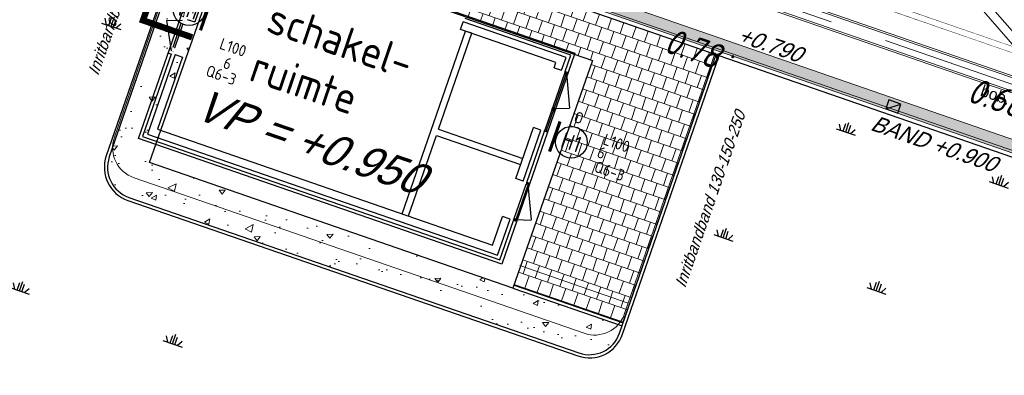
# Model space of a CAD drawing. Header units: metres. Extents: x 128615 to 129083, y 455669 to 456034.
# Tile 108 of 158: x 128891 to 128922, y 455789 to 455800. Entities that reach past the tile are written whole.
import ezdxf
from ezdxf.enums import TextEntityAlignment as Align
from ezdxf.lldxf.tags import DXFTag

# ---------------------------------------------------------------- set-up
doc = ezdxf.new("R2010")
doc.units = ezdxf.units.M
doc.linetypes.add('DASHED', pattern=[19.05, 12.7, -6.35])
doc.linetypes.add('RI-AWZI_TERREINRIOLERING', pattern=[19.8, 6, -1.8, 2.4, -1.8, 1.8, -1.8, 2.4, -1.8])
for name, color, linetype in [('B-ME-IE-VERLICHTING-G', 1, 'Continuous'), ('B-XX-GR-GRAS-G', 90, 'Continuous'), ('B-XX-GR-KRUIDEN-G', 98, 'Continuous'), ('B-XX-KL-ELEKTRA-G_HDSR', 190, 'HDSR_Elektra'), ('B-XX-OG-BEBOUWING-G', 1, 'Continuous'), ('B-XX-RI-AWZI_TERREINRIOLERING-T25_HDSR', 7, 'Continuous'), ('B-XX-VH-BESTRATING-T25', 7, 'Continuous'), ('B-XX-VH-KANTVERHARDING-G', 60, 'Continuous')]:
    doc.layers.add(name, color=color, linetype=linetype)
for name, color, linetype, lineweight in [('B-ME-RI-KOLK-G', 7, 'Continuous', 25), ('B-WE-OG-HOOGTELIJN-G', 7, 'Continuous', 18), ('B-XX-RI-AWZI_TERREINRIOLERING-G', 10, 'RI-AWZI_TERREINRIOLERING', 18), ('B-XX-VH-BESTRATING-V', 1, 'Continuous', 18), ('B-XX-VH-VERHARDING-V', 1, 'Continuous', 18), ('X-XX-AL-T25', 7, 'Continuous', 25)]:
    doc.layers.add(name, color=color, linetype=linetype, lineweight=lineweight)
doc.styles.add('BURO-018', font='Isocp.shx', dxfattribs={"height": 360})
doc.styles.add('BURO-025', font='Isocp.shx', dxfattribs={"height": 500})
doc.styles.add('ISO', font='Iso.shx', dxfattribs={"height": 50})
doc.styles.get("Standard").update_dxf_attribs({"font": 'arial.ttf'})
doc.styles.add('TAUW-ISOCP', font='tcb_isocp.shx')
doc.styles.add('tcb_isocp', font='tcb_isocp.shx')
tags = doc.linetypes.add('HDSR_Elektra', pattern='A,25,-2,["E",Standard,S=1.5,R=0,X=0,Y=-0.75],-4', length=31).pattern_tags.tags
tags[6] = DXFTag(74, 10)

# ---------------------------------------------------------------- blocks, each defined once
blk = doc.blocks.new('*U225')
at = {"layer": 'B-ME-RI-KOLK-G'}
blk.add_hatch(color=256, dxfattribs=at).paths.add_polyline_path([(0.2, -0.15), (0.2, 0.15), (-0.2, -0.15)])
blk.add_lwpolyline([(0.2, -0.15), (0.2, 0.15), (-0.2, 0.15), (-0.2, -0.15)], close=True, dxfattribs=at)
blk.add_lwpolyline([(-0.2, -0.15), (0.2, 0.15)], dxfattribs=at)
blk = doc.blocks.new('E00172')
at = {"color": 0, "linetype": 'Continuous', "const_width": 0.5}
blk.add_lwpolyline([(-2.5, 0.75), (2.5, 0.75)], dxfattribs=at)
at = {"color": 0, "linetype": 'Continuous'}
blk.add_circle((0, 3.5), 2.5, dxfattribs=at)
at = {"color": 0, "linetype": 'Continuous', "style": 'BURO-018'}
for tag, p in [('E_GKAST', (0, 11.5)), ('E_GROEP', (0, 8.5)), ('E_SGROEP', (4.5, 8.5)), ('E_ARMCODE', (0, 3.5)), ('E_SLET', (4.5, 2.5))]:
    blk.add_attdef(tag, text='', height=1.8, dxfattribs=at).set_placement(p, align=Align.MIDDLE)

msp = doc.modelspace()

# ---------------------------------------------------------------- hatches: boundary and pattern name
at = {"layer": 'B-XX-GR-GRAS-G'}
h = msp.add_hatch(dxfattribs=at)
h.set_pattern_fill('CROSS', color=256, scale=0.1, angle=-116.5633, style=0)
h.set_pattern_definition([(340.90658, (128738.9979, 455858.1423), (0.8077809, 0.392352), [0.3175, -0.9525]), (70.90658, (128739.096, 455857.94034), (-0.392352, 0.8077809), [0.3175, -0.9525])])
h.paths.add_polyline_path([(128845.868, 455784.649), (128847.569, 455784.06), (128847.765, 455784.627), (128846.064, 455785.216)])
h.paths.add_polyline_path([(128967.106, 455860.414), (128969.421, 455866.892), (128880.901, 455904.41), (128810.058, 455927.103), (128808.082, 455921.394), (128811.586, 455919.988), (128842.944, 455909.601), (128874.325, 455899.285), (128897.394, 455890.089), (128932.25, 455875.252), (128958.978, 455863.875)])
edge = h.paths.add_edge_path()
edge.add_line((128984.084, 455804.185), (128953.514, 455822.393))
edge.add_line((128953.514, 455822.393), (128931.082, 455759.637))
edge.add_line((128931.082, 455759.637), (128923.691, 455762.205))
edge.add_line((128923.691, 455762.205), (128914.027, 455765.55))
edge.add_line((128914.027, 455765.55), (128897.846, 455770.651))
edge.add_line((128897.846, 455770.651), (128884.725, 455774.257))
edge.add_line((128884.725, 455774.257), (128872.548, 455777.854))
edge.add_line((128872.548, 455777.854), (128866.08, 455781.048))
edge.add_line((128866.08, 455781.048), (128866.021, 455781.068))
edge.add_line((128866.021, 455781.068), (128863.564, 455773.725))
edge.add_line((128863.564, 455773.725), (128871.529, 455771.305))
edge.add_line((128871.529, 455771.305), (128871.672, 455771.411))
edge.add_arc((128873.385, 455770.369), 2.004, 78.2494, 148.6951, ccw=False)
edge.add_line((128873.793, 455772.331), (128875.082, 455772.017))
edge.add_line((128875.082, 455772.017), (128927.296, 455757.613))
edge.add_line((128927.296, 455757.613), (128956.896, 455749.171))
edge.add_line((128956.896, 455749.171), (128984.084, 455804.185))
at = {"layer": 'B-XX-GR-KRUIDEN-G'}
h = msp.add_hatch(dxfattribs=at)
h.set_pattern_fill('SWAMP', color=256, scale=0.2, angle=-116.5633, style=0)
h.set_pattern_definition([(340.9066, (128738.998, 455858.1423), (3.83935, 3.32652), [0.635, -4.445]), (70.9066, (128739.298, 455858.0384), (-0.96118, 4.98823), [0.3175, -8.48132]), (70.9066, (128739.373, 455858.0125), (-0.96118, 4.98823), [0.254, -8.54482]), (70.9066, (128739.223, 455858.0644), (-0.96118, 4.98823), [0.254, -8.54482]), (40.9066, (128739.448, 455857.9865), (-0.96117, 4.98823), [0.2032, -4.8768]), (100.9066, (128739.148, 455858.0904), (-4.80052, 1.66172), [0.2032, -4.8768])])
edge = h.paths.add_edge_path()
edge.add_line((128866.087, 455781.257), (128875.168, 455807.34))
edge.add_arc((128879.408, 455805.864), 4.49, 116.0098, 160.8033, ccw=False)
edge.add_arc((128879.421, 455805.837), 4.519, 64.9365, 116.0098, ccw=False)
edge.add_line((128881.335, 455809.931), (128896.76, 455804.578))
edge.add_line((128896.76, 455804.578), (128893.725, 455795.808))
edge.add_arc((128894.764, 455795.448), 1.1, 160.9066, 205.9066)
edge.add_arc((128894.764, 455795.448), 1.1, 205.9066, 250.9066)
edge.add_line((128894.404, 455794.409), (128908.522, 455789.522))
edge.add_arc((128908.882, 455790.561), 1.1, -109.0934, -19.0934)
edge.add_line((128909.922, 455790.201), (128912.953, 455798.958))
edge.add_line((128912.953, 455798.958), (128924.27, 455795.031))
edge.add_arc((128927.756, 455805.078), 10.634, -109.1372, -66.2141)
edge.add_arc((128928.313, 455803.814), 9.253, -66.2141, -16.4828)
edge.add_line((128937.186, 455801.188), (128940.064, 455809.472))
edge.add_line((128940.064, 455809.472), (128942.59, 455808.6))
edge.add_line((128942.59, 455808.6), (128935.147, 455787.097))
edge.add_line((128935.147, 455787.097), (128930.438, 455781.697))
edge.add_line((128930.438, 455781.697), (128923.691, 455762.205))
edge.add_line((128923.691, 455762.205), (128914.027, 455765.55))
edge.add_line((128914.027, 455765.55), (128897.846, 455770.651))
edge.add_line((128897.846, 455770.651), (128884.725, 455774.257))
edge.add_line((128884.725, 455774.257), (128872.548, 455777.854))
edge.add_line((128872.548, 455777.854), (128866.163, 455781.227))
edge.add_line((128866.163, 455781.227), (128866.086, 455781.254))
at = {"layer": 'B-XX-VH-BESTRATING-V'}
h = msp.add_hatch(dxfattribs=at)
h.set_pattern_fill('BRICK', color=256, scale=0.033071, angle=-116.5097)
h.set_pattern_definition([(340.90658, (128782.92634, 455849.47863), (0.06869295, 0.19844713), []), (70.90658, (128782.92634, 455849.47863), (-0.3968943, 0.1373859), [0.21, -0.21]), (70.90658, (128783.1248, 455849.40994), (-0.3968943, 0.1373859), [-0.21, 0.21])])
edge = h.paths.add_edge_path()
edge.add_arc((128879.394, 455805.876), 4.602, 69.6564, 160.8967, ccw=False)
edge.add_line((128880.993, 455810.191), (128924.314, 455795.153))
edge.add_arc((128927.788, 455804.275), 9.761, 249.1494, 341.8217)
edge.add_line((128937.062, 455801.23), (128942.012, 455815.475))
edge.add_arc((128932.745, 455818.888), 9.875, 339.7762, 431.1776)
edge.add_line((128935.931, 455828.235), (128892.141, 455843.457))
edge.add_arc((128893.966, 455848.21), 5.091, 160.654, 248.9987, ccw=False)
edge.add_line((128889.162, 455849.897), (128901.69, 455885.593))
edge.add_line((128901.69, 455885.593), (128887.181, 455890.6))
edge.add_line((128887.181, 455890.6), (128887.047, 455890.223))
edge.add_line((128887.047, 455890.223), (128901.179, 455885.346))
edge.add_line((128901.179, 455885.346), (128888.785, 455850.03))
edge.add_arc((128893.966, 455848.21), 5.491, 160.654, 249.0668)
edge.add_line((128892.004, 455843.081), (128935.801, 455827.857))
edge.add_arc((128932.745, 455818.888), 9.475, -20.246, 71.1848, ccw=False)
edge.add_line((128941.635, 455815.61), (128936.683, 455801.358))
edge.add_arc((128927.788, 455804.275), 9.361, 249.1132, 341.8424, ccw=False)
edge.add_line((128924.451, 455795.529), (128881.028, 455810.603))
edge.add_arc((128879.392, 455805.878), 5, 70.9066, 160.9066)
edge.add_line((128874.667, 455807.513), (128865.629, 455781.554))
edge.add_line((128865.629, 455781.554), (128866.009, 455781.428))
edge.add_line((128866.009, 455781.428), (128875.045, 455807.382))
h = msp.add_hatch(dxfattribs=at)
h.set_pattern_fill('AR-B88', color=256, scale=0.002, angle=-116.5633, style=0)
h.set_pattern_definition([(340.9066, (128910.4037, 455798.16758), (0.132937, 0.384043), []), (70.9066, (128910.40369, 455798.16758), (-0.059084, 0.450511), [0.4064, -0.4064])])
h.paths.add_polyline_path([(128912.859, 455798.991), (128898.15, 455804.096), (128897.675, 455802.725), (128908.978, 455798.803), (128906.516, 455791.751), (128909.942, 455790.565)])
at = {"layer": 'B-XX-VH-VERHARDING-V'}
h = msp.add_hatch(dxfattribs=at)
h.set_pattern_fill('AR-CONC', color=256, scale=0.01, angle=-116.5633, style=0)
h.set_pattern_definition([(30.9066, (128738.9979, 455858.1423), (1.669482, -0.746565), [0.1905, -2.0955]), (335.9066, (128738.998, 455858.1423), (0.291924, 1.920742), [0.1524, -1.6764]), (81.3576, (128739.137, 455858.08), (1.96141, 1.174166), [0.1619, -1.7809]), (27.0908, (128739.164, 455858.6223), (2.424136, -1.28402), [0.28575, -3.14325]), (77.5422, (128739.366, 455858.5153), (3.05279, 1.561567), [0.24285, -2.67135]), (332.0906, (128739.164, 455858.6223), (3.052792, 1.56156), [0.2286, -2.5146]), (1.9066, (128739.3626, 455858.4192), (1.09822, -1.462342), [0.1905, -2.0955]), (306.9066, (128739.3626, 455858.4192), (1.186517, 1.538391), [0.1524, -1.6764]), (52.358, (128739.4541, 455858.2974), (2.284734, 0.076055), [0.1619, -1.7809]), (18.4066, (128738.9979, 455858.1423), (0.3057743, 0.7889306), [0, -1.65608, 0, -1.7018, 0, -1.68275]), (348.4066, (128738.9979, 455858.1423), (0.959137, 0.7281195), [0, -0.97028, 0, -1.61798, 0, -0.64135]), (308.4066, (128738.46266, 455858.3276), (1.2625736, -0.4976654), [0, -0.635, 0, -1.9812, 0, -2.6289]), (298.4066, (128738.2226, 455858.4107), (1.482973, -0.2442675), [0, -0.8255, 0, -1.31572, 0, -1.8669])])
h.paths.add_polyline_path([(128909.827, 455790.234), (128909.909, 455790.47), (128906.483, 455791.656), (128906.48, 455791.647), (128895.082, 455795.603), (128897.581, 455802.758), (128898.055, 455804.128), (128896.855, 455804.545), (128893.819, 455795.775, 0.414214), (128894.437, 455794.503), (128908.555, 455789.616, 0.414214)])

# ---------------------------------------------------------------- linework, layer by layer
at = {"layer": 'B-XX-KL-ELEKTRA-G_HDSR', "linetype": 'DASHED', "const_width": 0.2}
msp.add_lwpolyline([(128933.205, 455795.32), (128740.739, 455861.942)], close=True, dxfattribs=at)
msp.add_lwpolyline([(128898.789, 455811.367), (128894.877, 455800.066), (128896.418, 455799.533)], dxfattribs=at)
at = {"layer": 'B-XX-OG-BEBOUWING-G'}
for p, q in [((128897.322, 455802.385), (128896.502, 455800.015)), ((128895.622, 455800.064), (128896.112, 455800.076)), ((128895.776, 455799.106), (128895.622, 455800.064)), ((128896.266, 455800.096), (128896.502, 455800.015)), ((128908.303, 455798.975), (128904.984, 455800.124)), ((128895.818, 455799.227), (128896.078, 455799.976)), ((128895.88, 455799.206), (128896.131, 455799.932)), ((128903.008, 455793.988), (128904.996, 455799.729)), ((128904.84, 455799.783), (128904.922, 455800.019)), ((128907.833, 455798.747), (128904.84, 455799.783)), ((128908.15, 455798.901), (128904.922, 455800.019)), ((128905.194, 455799.661), (128904.996, 455799.729)), ((128904.149, 455796.644), (128905.194, 455799.661)), ((128895.763, 455799.009), (128894.866, 455796.416)), ((128895.884, 455798.993), (128895.018, 455796.49)), ((128896.12, 455798.912), (128895.335, 455796.644)), ((128895.669, 455799.041), (128895.763, 455799.009)), ((128895.884, 455798.993), (128896.12, 455798.912)), ((128908.01, 455798.496), (128908.15, 455798.901)), ((128908.123, 455798.457), (128908.303, 455798.975)), ((128907.774, 455798.577), (128907.833, 455798.747)), ((128907.774, 455798.577), (128908.01, 455798.496)), ((128908.098, 455798.398), (128907.491, 455796.645)), ((128907.539, 455796.602), (128908.163, 455798.402)), ((128908.114, 455798.445), (128908.098, 455798.398)), ((128908.098, 455798.398), (128908.117, 455798.392)), ((128908.171, 455798.426), (128908.114, 455798.445)), ((128908.117, 455798.392), (128908.125, 455798.415)), ((128908.123, 455798.457), (128908.217, 455798.424)), ((128908.125, 455798.415), (128908.163, 455798.402)), ((128908.163, 455798.402), (128908.26, 455797.303)), ((128907.698, 455797.243), (128907.732, 455797.341)), ((128907.732, 455797.265), (128907.722, 455797.234)), ((128907.733, 455797.262), (128907.723, 455797.234)), ((128907.732, 455797.341), (128907.755, 455797.332)), ((128907.765, 455797.253), (128907.732, 455797.265)), ((128907.733, 455797.262), (128907.774, 455797.248)), ((128907.755, 455797.332), (128907.745, 455797.302)), ((128907.745, 455797.302), (128907.778, 455797.291)), ((128907.752, 455797.306), (128907.78, 455797.297)), ((128907.765, 455797.253), (128907.764, 455797.251)), ((128907.778, 455797.291), (128907.765, 455797.253)), ((128907.782, 455797.296), (128908.26, 455797.303)), ((128907.697, 455797.241), (128907.763, 455797.218)), ((128907.722, 455797.234), (128907.698, 455797.243)), ((128907.763, 455797.218), (128907.774, 455797.248)), ((128895.335, 455796.644), (128905.846, 455793.006)), ((128904.149, 455796.644), (128906.789, 455795.73)), ((128906.569, 455795.095), (128907.125, 455796.701)), ((128907.361, 455796.62), (128907.125, 455796.701)), ((128907.475, 455796.598), (128907.491, 455796.645)), ((128907.491, 455796.645), (128907.51, 455796.638)), ((128907.51, 455796.638), (128907.502, 455796.615)), ((128894.866, 455796.416), (128906.074, 455792.537)), ((128895.018, 455796.49), (128906, 455792.689)), ((128903.206, 455793.92), (128904.081, 455796.446)), ((128904.081, 455796.446), (128906.72, 455795.533)), ((128906.805, 455795.014), (128907.361, 455796.62)), ((128906.918, 455794.974), (128907.474, 455796.581)), ((128907.568, 455796.548), (128907.474, 455796.581)), ((128907.531, 455796.578), (128907.475, 455796.598)), ((128907.502, 455796.615), (128907.539, 455796.602)), ((128907.539, 455796.602), (128907.531, 455796.578)), ((128906.805, 455795.014), (128906.569, 455795.095)), ((128906.521, 455793.842), (128906.893, 455794.918)), ((128906.958, 455794.922), (128906.569, 455793.799)), ((128906.91, 455794.965), (128906.893, 455794.918)), ((128906.893, 455794.918), (128906.912, 455794.911)), ((128906.966, 455794.945), (128906.91, 455794.965)), ((128906.912, 455794.911), (128906.92, 455794.935)), ((128907.012, 455794.942), (128906.918, 455794.974)), ((128906.92, 455794.935), (128906.958, 455794.922)), ((128906.955, 455794.911), (128907.052, 455793.794)), ((128906.958, 455794.922), (128906.966, 455794.945)), ((128905.846, 455793.006), (128906.156, 455793.902)), ((128906.392, 455793.82), (128906.156, 455793.902)), ((128906, 455792.689), (128906.392, 455793.82)), ((128906.074, 455792.537), (128906.505, 455793.781)), ((128906.505, 455793.795), (128906.521, 455793.842)), ((128906.561, 455793.776), (128906.505, 455793.795)), ((128906.599, 455793.748), (128906.505, 455793.781)), ((128906.521, 455793.842), (128906.54, 455793.836)), ((128906.54, 455793.836), (128906.532, 455793.812)), ((128906.532, 455793.812), (128906.569, 455793.799)), ((128906.569, 455793.799), (128906.561, 455793.776)), ((128906.577, 455793.808), (128907.056, 455793.793))]:
    msp.add_line(p, q, dxfattribs=at)
at = {"layer": 'B-XX-OG-BEBOUWING-G', "ltscale": 0.005, "flags": 128}
msp.add_lwpolyline([(128894.739, 455796.355), (128897.033, 455802.982), (128908.429, 455799.037), (128906.136, 455792.41)], close=True, dxfattribs=at)
at = {"layer": 'B-XX-OG-BEBOUWING-G'}
msp.add_lwpolyline([(128908.978, 455798.803), (128906.48, 455791.647), (128895.082, 455795.603), (128897.581, 455802.758), (128908.978, 455798.803)], dxfattribs=at)
msp.add_lwpolyline([(128908.978, 455798.803), (128906.48, 455791.647), (128895.082, 455795.603), (128897.581, 455802.758), (128908.978, 455798.803)], dxfattribs=at)
at = {"layer": 'B-XX-OG-BEBOUWING-G', "const_width": 0.002}
for points in [[(128896.115, 455800.084), (128896.07, 455799.953), (128896.076, 455799.972), (128896.137, 455799.951)], [(128896.162, 455800.045), (128896.166, 455800.057), (128896.112, 455800.076), (128896.115, 455800.084)], [(128896.138, 455800.151), (128896.116, 455800.087), (128896.116, 455800.088), (128896.178, 455800.067), (128896.194, 455800.114), (128896.133, 455800.135), (128896.138, 455800.151)], [(128896.124, 455800.085), (128896.121, 455800.077), (128896.122, 455800.078)], [(128896.137, 455799.951), (128896.169, 455800.043), (128896.162, 455800.045)], [(128896.178, 455800.067), (128896.171, 455800.048)], [(128896.137, 455799.951), (128896.131, 455799.932), (128896.107, 455799.94), (128896.114, 455799.959)], [(128895.773, 455799.096), (128895.818, 455799.227), (128895.812, 455799.208), (128895.873, 455799.187)], [(128895.834, 455799.098), (128895.83, 455799.085), (128895.776, 455799.104), (128895.773, 455799.096)], [(128895.873, 455799.187), (128895.841, 455799.095), (128895.834, 455799.097)], [(128895.873, 455799.187), (128895.88, 455799.206), (128895.856, 455799.214), (128895.849, 455799.195)], [(128895.75, 455799.029), (128895.772, 455799.093), (128895.772, 455799.092), (128895.833, 455799.071), (128895.817, 455799.024), (128895.755, 455799.045), (128895.75, 455799.029)], [(128895.78, 455799.089), (128895.783, 455799.098), (128895.782, 455799.096)], [(128895.833, 455799.071), (128895.839, 455799.09)]]:
    msp.add_lwpolyline(points, dxfattribs=at)
at = {"layer": 'B-XX-RI-AWZI_TERREINRIOLERING-G'}
msp.add_lwpolyline([(128776.227, 455852.687), (128917.851, 455803.663, -0.131652), (128919.995, 455802.212), (128923.804, 455797.815)], format="xyb", dxfattribs=at)
for points in [[(128870.001, 455816.103), (128880.744, 455812.385), (128923.702, 455797.52)], [(128923.702, 455797.52), (128919.997, 455801.797), (128921.107, 455805.004)]]:
    msp.add_lwpolyline(points, dxfattribs=at)
at = {"layer": 'B-XX-RI-AWZI_TERREINRIOLERING-G', "linetype": 'Continuous'}
for points in [[(128881.137, 455812.461), (128923.767, 455797.709)], [(128881.245, 455812.482), (128923.785, 455797.761)], [(128880.244, 455812.289), (128923.619, 455797.279)], [(128880.352, 455812.309), (128923.637, 455797.331)]]:
    msp.add_lwpolyline(points, dxfattribs=at)
at = {"layer": 'B-XX-VH-BESTRATING-T25', "flags": 128}
msp.add_lwpolyline([(128913.379, 455798.924, 0, 0, 0), (128913.36, 455798.97, 0, 0.0383, 0), (128913.361, 455798.967, 0.0383, 0.0707, 0), (128913.365, 455798.957, 0.0707, 0.0924, 0), (128913.372, 455798.942, 0.0924, 0.1, 0), (128913.379, 455798.924, 0.1, 0.0924, 0), (128913.387, 455798.907, 0.0924, 0.0707, 0), (128913.393, 455798.892, 0.0707, 0.0383, 0), (128913.397, 455798.882, 0.0383, 0, 0), (128913.399, 455798.878, 0, 0, 0), (128913.379, 455798.924, 0, 0, 0), (128913.894, 455797.719, 0, 0, 0), (128913.783, 455797.4, 0, 0, 0)], format="xyseb", dxfattribs=at)
at = {"layer": 'B-XX-VH-BESTRATING-V'}
for p, q in [((128924.364, 455795.21), (128880.736, 455810.312)), ((128896.814, 455804.587), (128893.978, 455796.392)), ((128909.986, 455790.851), (128912.823, 455799.046)), ((128894.596, 455795.12), (128908.714, 455790.233)), ((128906.698, 455792.359), (128910.1, 455791.182))]:
    msp.add_line(p, q, dxfattribs=at)
for points in [[(128865.629, 455781.554), (128866.009, 455781.428), (128872.766, 455800.799), (128875.045, 455807.382, -0.414214), (128880.897, 455810.225), (128881.378, 455810.053), (128924.314, 455795.153, 0.427941), (128937.062, 455801.23), (128942.012, 455815.475, 0.421396), (128935.931, 455828.235), (128892.141, 455843.457, -0.405777), (128889.162, 455849.897), (128901.69, 455885.593), (128887.181, 455890.6)], [(128865.586, 455781.43), (128865.586, 455781.43), (128872.389, 455800.93), (128874.667, 455807.513, -0.414214), (128881.028, 455810.603), (128881.509, 455810.431), (128924.451, 455795.529, 0.428235), (128936.683, 455801.358), (128941.635, 455815.61, 0.421547), (128935.801, 455827.857), (128892.004, 455843.081, -0.406123), (128888.785, 455850.03), (128901.179, 455885.346), (128887.047, 455890.223)]]:
    msp.add_lwpolyline(points, format="xyb", dxfattribs=at)
for centre, start, end in [((128894.923, 455796.065), 160.9066, 250.9066), ((128909.041, 455791.178), 250.9066, 340.9066)]:
    msp.add_arc(centre, 1, start, end, dxfattribs=at)
at = {"layer": 'B-XX-VH-KANTVERHARDING-G'}
for p, q in [((128896.76, 455804.578), (128893.725, 455795.808)), ((128896.855, 455804.545), (128893.819, 455795.775)), ((128909.827, 455790.234), (128912.859, 455798.991)), ((128909.922, 455790.201), (128912.953, 455798.958)), ((128894.437, 455794.503), (128908.555, 455789.616)), ((128894.404, 455794.409), (128908.522, 455789.522)), ((128906.516, 455791.751), (128909.942, 455790.565)), ((128906.483, 455791.656), (128909.909, 455790.47))]:
    msp.add_line(p, q, dxfattribs=at)
msp.add_lwpolyline([(128865.586, 455781.43), (128866.087, 455781.257), (128872.889, 455800.756), (128875.168, 455807.34, -0.414214), (128880.854, 455810.102), (128881.335, 455809.931), (128924.27, 455795.031, 0.427849), (128937.186, 455801.188), (128942.134, 455815.431, 0.421348), (128935.974, 455828.358), (128892.186, 455843.579, -0.405656), (128889.285, 455849.854), (128901.856, 455885.674), (128887.224, 455890.723)], format="xyb", dxfattribs=at)
for centre, radius, start, end in [((128894.764, 455795.448), 1.1, 160.9066, 250.9066), ((128894.764, 455795.448), 1, 160.9066, 250.9066), ((128908.882, 455790.561), 1.1, 250.9066, 340.9066), ((128908.882, 455790.561), 1, 250.9066, 340.9066)]:
    msp.add_arc(centre, radius, start, end, dxfattribs=at)

# ---------------------------------------------------------------- block references
at = {"layer": 'B-ME-IE-VERLICHTING-G'}
ref = msp.add_blockref('E00172', (128896.986, 455800.176), dxfattribs=dict(at, xscale=0.1999999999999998, yscale=0.1999999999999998, zscale=0.1999999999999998, rotation=70.82927445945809))
ref.add_attrib('E_ARMCODE', 'H1', dxfattribs={"layer": '0', "color": 2, "linetype": 'Continuous', "height": 0.5, "rotation": 340.9066, "style": 'BURO-025'}).set_placement((128896.325, 455800.406), align=Align.MIDDLE)
ref.add_attrib('E_SLET', 'O', dxfattribs={"layer": '0', "color": 1, "linetype": 'Continuous', "height": 0.36, "rotation": 340.9066, "style": 'BURO-018'}).set_placement((128896.604, 455801.129), align=Align.MIDDLE)
ref.add_attrib('E_GROEP', '6', dxfattribs={"layer": '0', "color": 1, "linetype": 'Continuous', "height": 0.36, "rotation": 340.9066, "style": 'BURO-018'}).set_placement((128897.53, 455798.713), align=Align.MIDDLE)
ref.add_attrib('E_GKAST', 'L100', dxfattribs={"layer": '0', "color": 1, "linetype": 'Continuous', "height": 0.36, "rotation": 340.9066, "style": 'BURO-018'}).set_placement((128897.703, 455799.216), align=Align.MIDDLE)
ref.add_attrib('E_SGROEP', 'Q6-3', dxfattribs={"layer": '0', "color": 1, "linetype": 'Continuous', "height": 0.36, "rotation": 340.9066, "style": 'BURO-018'}).set_placement((128897.332, 455798.346), align=Align.MIDDLE)
ref = msp.add_blockref('E00172', (128907.654, 455796.465), dxfattribs=dict(at, xscale=0.1999999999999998, yscale=0.1999999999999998, zscale=0.1999999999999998, rotation=250.8292744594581))
ref.add_attrib('E_ARMCODE', 'H1', dxfattribs={"layer": '0', "color": 2, "linetype": 'Continuous', "height": 0.5, "rotation": 340.9066, "style": 'BURO-025'}).set_placement((128908.315, 455796.235), align=Align.MIDDLE)
ref.add_attrib('E_SLET', 'O', dxfattribs={"layer": '0', "color": 1, "linetype": 'Continuous', "height": 0.36, "rotation": 340.9066, "style": 'BURO-018'}).set_placement((128908.553, 455797.007), align=Align.MIDDLE)
ref.add_attrib('E_GROEP', '6', dxfattribs={"layer": '0', "color": 1, "linetype": 'Continuous', "height": 0.36, "rotation": 340.9066, "style": 'BURO-018'}).set_placement((128909.26, 455795.906), align=Align.MIDDLE)
ref.add_attrib('E_GKAST', 'L100', dxfattribs={"layer": '0', "color": 1, "linetype": 'Continuous', "height": 0.36, "rotation": 340.9066, "style": 'BURO-018'}).set_placement((128909.732, 455796.211), align=Align.MIDDLE)
ref.add_attrib('E_SGROEP', 'Q6-3', dxfattribs={"layer": '0', "color": 1, "linetype": 'Continuous', "height": 0.36, "rotation": 340.9066, "style": 'BURO-018'}).set_placement((128909.514, 455795.333), align=Align.MIDDLE)
at = {"layer": 'B-ME-RI-KOLK-G', "rotation": 340.8943232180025}
msp.add_blockref('*U225', (128918.416, 455797.359), dxfattribs=at)

# ---------------------------------------------------------------- texts
at = {"layer": 'B-WE-OG-HOOGTELIJN-G'}
for s, height, rotation, style, oblique, p in [('0.78', 0.8, 341.1994, 'ISO', 13.5, (128911.177, 455799.087, 0.783)), ('+0.790', 0.5, 340.9066, 'TAUW-ISOCP', 20.0002, (128913.493, 455799.41)), ('0.66', 0.8, 341.1994, 'ISO', 13.5, (128920.688, 455797.537, 0.664)), (' BAND +0.900', 0.5, 340.9066, 'TAUW-ISOCP', 20.0002, (128917.492, 455796.692))]:
    msp.add_text(s, height=height, rotation=rotation, dxfattribs=dict(at, style=style, oblique=oblique)).set_placement(p)
at = {"layer": 'B-XX-RI-AWZI_TERREINRIOLERING-T25_HDSR', "style": 'tcb_isocp'}
msp.add_text('bob. -2.620', height=0.36, rotation=340.912, dxfattribs=at).set_placement((128921.121, 455797.708))
at = {"layer": 'B-XX-VH-BESTRATING-T25', "style": 'TAUW-ISOCP', "oblique": 20.0002}
for p in [(128893.469, 455798.305), (128911.884, 455791.635)]:
    msp.add_text('Inritbandband 130-150-250', height=0.36, rotation=70.9066, dxfattribs=at).set_placement(p)
at = {"layer": 'X-XX-AL-T25', "style": 'ISO'}
for s, p in [('schakel-', (128898.693, 455799.718)), ('ruimte', (128898.159, 455798.194))]:
    msp.add_text(s, height=0.9975, rotation=341.1873, dxfattribs=at).set_placement(p)
at = {"layer": 'X-XX-AL-T25', "style": 'TAUW-ISOCP', "oblique": 20.0002}
msp.add_text('VP = +0.950', height=1, rotation=340.9066, dxfattribs=at).set_placement((128896.446, 455797.001))

doc.saveas('drawing.dxf')
